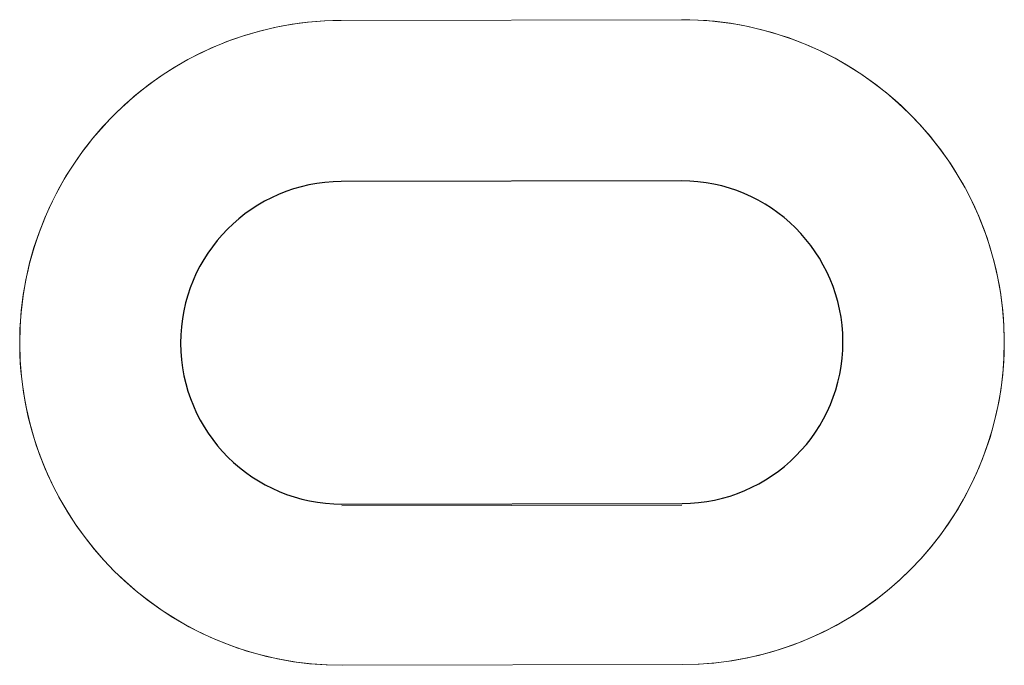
# Model space of a CAD drawing. Header units: millimetres. Extents: x 365044 to 878822, y -384447 to -241456.
# Tile 27 of 65: x 746480 to 751980, y -309895 to -306291. Entities that reach past the tile are written whole.
import ezdxf

# ---------------------------------------------------------------- set-up
doc = ezdxf.new("R2010")
doc.units = ezdxf.units.MM
for name, color, linetype, lineweight in [('A-COLS-____-MCUT', 52, 'Continuous', 25), ('A-COLS-____-OTLN', 52, 'Continuous', 9), ('A-FLOR-____-OTLN', 192, 'Continuous', 9), ('A-WALL-____-MCUT', 95, 'Continuous', 18)]:
    doc.layers.add(name, color=color, linetype=linetype, lineweight=lineweight)

# ---------------------------------------------------------------- blocks, each defined once
blk = doc.blocks.new('03 - Column - Arrival Forecourt Expansion Joint - 12_ Diameter-2489807-Level 0 - ARRIVALS - T2 - ARRIVALS FORECOURT')
at = {"layer": 'A-COLS-____-MCUT'}
for p, q in [((-900, 950), (-900, -950)), ((900, -950), (900, 950))]:
    blk.add_line(p, q, dxfattribs=at)
for centre, start, end in [((0, 950), 0, 180), ((0, -950), 180, 0)]:
    blk.add_arc(centre, 900, start, end, dxfattribs=at)

msp = doc.modelspace()

# ---------------------------------------------------------------- linework, layer by layer
at = {"layer": 'A-FLOR-____-OTLN'}
for p, q in [((748276.2, -306294.6), (750176.2, -306290.6)), ((748283.8, -309894.6), (750183.8, -309890.6))]:
    msp.add_line(p, q, dxfattribs=at)
for centre, start, end in [((748280, -308094.6), 90.12, 185.0494), ((748280, -308094.6), 90.12, 270.12), ((750180, -308090.6), 355.0934, 90.12), ((750180, -308090.6), 270.12, 90.12), ((748280, -308094.6), 185.0494, 270.12), ((750180, -308090.6), 270.12, 355.0934)]:
    msp.add_arc(centre, 1800, start, end, dxfattribs=at)
at = {"layer": 'A-WALL-____-MCUT'}
for p, q in [((748280.4, -308994.6), (748278.9, -308994.6)), ((748278.9, -309004.6), (750178.9, -309000.6))]:
    msp.add_line(p, q, dxfattribs=at)

# ---------------------------------------------------------------- block references
at = {"layer": 'A-COLS-____-OTLN', "rotation": 270.1199999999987}
msp.add_blockref('03 - Column - Arrival Forecourt Expansion Joint - 12_ Diameter-2489807-Level 0 - ARRIVALS - T2 - ARRIVALS FORECOURT', (749228.5, -308092.6), dxfattribs=at)

doc.saveas('drawing.dxf')
